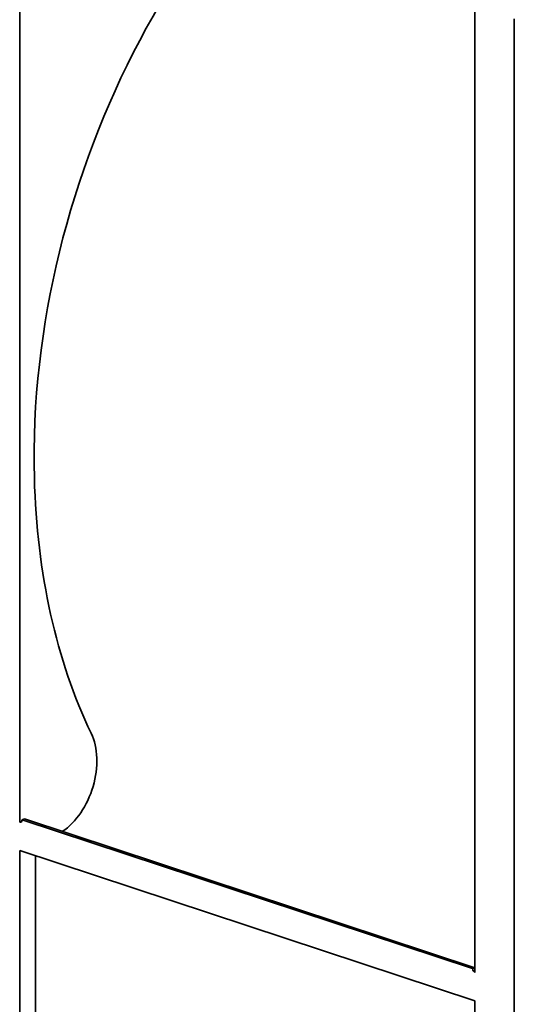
# Model space of a CAD drawing. Header units: millimetres. Extents: x 132 to 3320, y 40 to 2336.
# Tile 11 of 38: x 2795 to 2937, y 715 to 997. Entities that reach past the tile are written whole.
import ezdxf

# ---------------------------------------------------------------- set-up
doc = ezdxf.new("R2010")
doc.units = ezdxf.units.MM
doc.header["$LTSCALE"] = 8
doc.layers.add('Krawędzie widoczne(ISO)', color=7, linetype='Continuous', lineweight=35, true_color=0x262659)

msp = doc.modelspace()

# ---------------------------------------------------------------- linework, layer by layer
at = {"layer": 'Krawędzie widoczne(ISO)'}
for p, q in [((2795.324, 766.973), (2795.324, 1044.586)), ((2926.111, 1001.436), (2926.111, 723.823)), ((2937.424, 997.703), (2937.424, 536.122)), ((2795.324, 766.973), (2795.863, 767.151)), ((2796.682, 767.879), (2796.003, 767.655)), ((2925.432, 724.953), (2796.003, 767.655)), ((2926.111, 725.177), (2796.682, 767.879)), ((2795.324, 758.817), (2926.111, 715.667)), ((2795.324, 592.067), (2795.324, 758.817)), ((2799.85, 593.561), (2799.85, 757.324)), ((2925.432, 724.953), (2926.111, 725.177)), ((2926.111, 715.667), (2926.111, 548.917))]:
    msp.add_line(p, q, dxfattribs=at)
for centre, major_axis, start_param, end_param in [((2926.016, 913.481), (56.079, 169.973), 0.580494, 2.065064), ((2930.79, 915.28), (58.195, 176.388), 2.065064, 2.5350548), ((2804.375, 780.23), (5.815, 17.625), 3.8462797, 5.6766474), ((2795.324, 767.879), (0.301, -0.912), 5.824137, 7.3949333), ((2926.111, 724.729), (-0.301, 0.912), 1.111748, 2.6825444)]:
    msp.add_ellipse(centre, major_axis=major_axis, ratio=0.6675132, start_param=start_param, end_param=end_param, dxfattribs=at)

doc.saveas('drawing.dxf')
